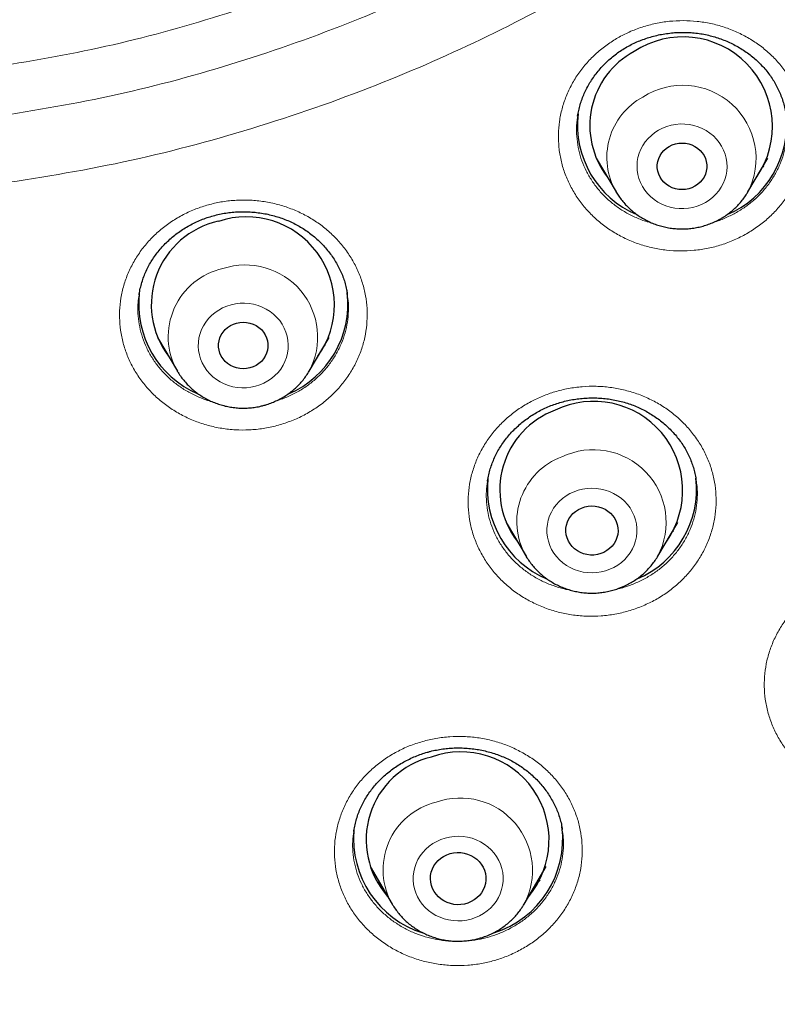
# Model space of a CAD drawing. Header units: millimetres. Extents: x 8 to 954, y 12 to 973.
# Tile 130 of 193: x 348 to 360, y 756 to 772. Entities that reach past the tile are written whole.
import ezdxf

# ---------------------------------------------------------------- set-up
doc = ezdxf.new("R2010")
doc.units = ezdxf.units.MM

msp = doc.modelspace()

# ---------------------------------------------------------------- linework, layer by layer
at = {"color": 7, "linetype": 'Continuous', "lineweight": 30}
for p, q in [((356.905, 769.969), (357.227, 769.422)), ((359.367, 769.422), (359.689, 769.969)), ((359.624, 769.844), (359.603, 769.823)), ((357.23, 769.418), (357.227, 769.422)), ((352.867, 767.764), (352.866, 767.774)), ((349.786, 767.063), (350.109, 766.517)), ((352.248, 766.517), (352.57, 767.063)), ((349.877, 766.909), (349.856, 766.929)), ((352.506, 766.938), (352.484, 766.917)), ((358.526, 764.75), (358.524, 764.763)), ((355.141, 764.732), (355.14, 764.728)), ((355.444, 764.063), (355.766, 763.517)), ((357.905, 763.517), (358.227, 764.063)), ((358.16, 763.934), (358.138, 763.912)), ((355.766, 763.517), (355.763, 763.522)), ((352.971, 759.059), (352.97, 759.05)), ((356.355, 759.077), (356.354, 759.086)), ((353.236, 758.482), (353.595, 757.873)), ((355.735, 757.873), (356.094, 758.482))]:
    msp.add_line(p, q, dxfattribs=at)
at = {"color": 252, "linetype": 'Continuous', "lineweight": 0}
for p, q in [((356.999, 769.81), (356.974, 769.836)), ((349.879, 766.906), (349.855, 766.931)), ((355.54, 763.9), (355.515, 763.925))]:
    msp.add_line(p, q, dxfattribs=at)
at = {"color": 252, "linetype": 'Continuous', "lineweight": 0, "flags": 128}
for points in [[(358.677, 769.251), (358.738, 769.29), (358.795, 769.335), (358.846, 769.385), (358.892, 769.44), (358.932, 769.498), (358.965, 769.56), (358.992, 769.625), (359.011, 769.692), (359.023, 769.761), (359.028, 769.83), (359.025, 769.9), (359.014, 769.969), (358.997, 770.036), (358.972, 770.102), (358.94, 770.164), (358.901, 770.224), (358.857, 770.279), (358.806, 770.33), (358.751, 770.376), (358.69, 770.416), (358.626, 770.451), (358.558, 770.479), (358.488, 770.5), (358.416, 770.515), (358.342, 770.523), (358.268, 770.524), (358.195, 770.517), (358.122, 770.504), (358.051, 770.484), (357.983, 770.457), (357.918, 770.424), (357.857, 770.385), (357.8, 770.34), (357.748, 770.291), (357.702, 770.236), (357.663, 770.177), (357.629, 770.115), (357.603, 770.05), (357.583, 769.983), (357.571, 769.915), (357.567, 769.845), (357.57, 769.776), (357.58, 769.707), (357.598, 769.64), (357.623, 769.574), (357.655, 769.511), (357.693, 769.452), (357.738, 769.396), (357.788, 769.346), (357.844, 769.3), (357.904, 769.259), (357.968, 769.225), (358.036, 769.197), (358.106, 769.175), (358.179, 769.161), (358.252, 769.153), (358.326, 769.152), (358.4, 769.158), (358.473, 769.171), (358.543, 769.192), (358.612, 769.218), (358.677, 769.251)], [(351.375, 766.271), (351.446, 766.293), (351.513, 766.322), (351.577, 766.357), (351.637, 766.398), (351.692, 766.444), (351.742, 766.495), (351.786, 766.551), (351.824, 766.611), (351.855, 766.674), (351.879, 766.74), (351.897, 766.807), (351.906, 766.876), (351.909, 766.946), (351.903, 767.015), (351.891, 767.084), (351.871, 767.151), (351.844, 767.215), (351.81, 767.277), (351.769, 767.335), (351.723, 767.389), (351.671, 767.439), (351.614, 767.483), (351.552, 767.522), (351.487, 767.554), (351.418, 767.58), (351.347, 767.6), (351.275, 767.612), (351.201, 767.618), (351.127, 767.617), (351.053, 767.608), (350.981, 767.593), (350.911, 767.571), (350.844, 767.542), (350.78, 767.507), (350.72, 767.466), (350.665, 767.42), (350.615, 767.369), (350.571, 767.313), (350.533, 767.253), (350.501, 767.19), (350.477, 767.125), (350.46, 767.057), (350.45, 766.988), (350.448, 766.918), (350.453, 766.849), (350.466, 766.781), (350.486, 766.714), (350.513, 766.649), (350.547, 766.587), (350.587, 766.529), (350.634, 766.475), (350.686, 766.425), (350.743, 766.381), (350.804, 766.343), (350.87, 766.31), (350.938, 766.284), (351.009, 766.264), (351.082, 766.252), (351.156, 766.246), (351.23, 766.247), (351.303, 766.256), (351.375, 766.271)], [(357.127, 763.303), (357.193, 763.333), (357.255, 763.371), (357.314, 763.413), (357.367, 763.461), (357.415, 763.514), (357.457, 763.572), (357.493, 763.633), (357.522, 763.697), (357.543, 763.763), (357.558, 763.831), (357.565, 763.9), (357.565, 763.97), (357.557, 764.039), (357.542, 764.107), (357.519, 764.173), (357.49, 764.237), (357.454, 764.298), (357.411, 764.355), (357.363, 764.407), (357.309, 764.455), (357.25, 764.497), (357.187, 764.534), (357.121, 764.564), (357.051, 764.588), (356.979, 764.605), (356.906, 764.615), (356.832, 764.619), (356.758, 764.615), (356.685, 764.604), (356.614, 764.586), (356.545, 764.562), (356.478, 764.531), (356.416, 764.494), (356.357, 764.451), (356.304, 764.403), (356.256, 764.35), (356.214, 764.293), (356.178, 764.232), (356.149, 764.168), (356.128, 764.101), (356.113, 764.033), (356.106, 763.964), (356.106, 763.894), (356.114, 763.825), (356.129, 763.757), (356.152, 763.691), (356.181, 763.627), (356.217, 763.567), (356.26, 763.51), (356.308, 763.457), (356.362, 763.409), (356.421, 763.367), (356.484, 763.331), (356.55, 763.3), (356.62, 763.276), (356.692, 763.259), (356.765, 763.249), (356.839, 763.246), (356.913, 763.25), (356.986, 763.26), (357.057, 763.278), (357.127, 763.303)], [(354.877, 757.631), (354.947, 757.655), (355.013, 757.685), (355.077, 757.721), (355.136, 757.763), (355.19, 757.81), (355.238, 757.863), (355.281, 757.919), (355.318, 757.98), (355.348, 758.043), (355.37, 758.11), (355.386, 758.178), (355.394, 758.247), (355.395, 758.316), (355.388, 758.385), (355.374, 758.454), (355.352, 758.52), (355.324, 758.584), (355.289, 758.646), (355.247, 758.703), (355.199, 758.756), (355.146, 758.805), (355.088, 758.848), (355.026, 758.885), (354.959, 758.916), (354.89, 758.941), (354.819, 758.959), (354.746, 758.97), (354.672, 758.974), (354.598, 758.971), (354.525, 758.962), (354.453, 758.945), (354.383, 758.921), (354.317, 758.891), (354.253, 758.855), (354.195, 758.813), (354.14, 758.766), (354.092, 758.713), (354.049, 758.657), (354.012, 758.596), (353.983, 758.532), (353.96, 758.466), (353.944, 758.398), (353.936, 758.329), (353.935, 758.26), (353.942, 758.19), (353.956, 758.122), (353.978, 758.056), (354.006, 757.992), (354.042, 757.93), (354.083, 757.873), (354.131, 757.82), (354.184, 757.771), (354.242, 757.728), (354.305, 757.691), (354.371, 757.66), (354.44, 757.635), (354.511, 757.617), (354.584, 757.606), (354.658, 757.602), (354.732, 757.604), (354.805, 757.614), (354.877, 757.631)]]:
    msp.add_lwpolyline(points, dxfattribs=at)
at = {"color": 7, "linetype": 'Continuous', "lineweight": 30, "flags": 128}
for points in [[(358.088, 770.16), (358.137, 770.184), (358.189, 770.201), (358.243, 770.212), (358.297, 770.215), (358.352, 770.212), (358.406, 770.201), (358.457, 770.184), (358.506, 770.16), (358.551, 770.131), (358.591, 770.096), (358.626, 770.056), (358.654, 770.012), (358.676, 769.964), (358.691, 769.915), (358.698, 769.864), (358.698, 769.812), (358.691, 769.761), (358.676, 769.711), (358.654, 769.664), (358.626, 769.62), (358.591, 769.58), (358.551, 769.545), (358.506, 769.515), (358.457, 769.491), (358.406, 769.474), (358.352, 769.464), (358.297, 769.46), (358.243, 769.464), (358.189, 769.474), (358.137, 769.491), (358.088, 769.515), (358.044, 769.545), (358.004, 769.58), (357.969, 769.62), (357.94, 769.664), (357.919, 769.711), (357.904, 769.761), (357.896, 769.812), (357.896, 769.864), (357.904, 769.915), (357.919, 769.964), (357.94, 770.012), (357.969, 770.056), (358.004, 770.096), (358.044, 770.131), (358.088, 770.16)], [(351.07, 767.296), (351.124, 767.306), (351.178, 767.31), (351.233, 767.306), (351.287, 767.296), (351.338, 767.278), (351.387, 767.255), (351.432, 767.225), (351.472, 767.19), (351.507, 767.15), (351.535, 767.106), (351.557, 767.059), (351.572, 767.009), (351.579, 766.958), (351.579, 766.906), (351.572, 766.855), (351.557, 766.806), (351.535, 766.758), (351.507, 766.714), (351.472, 766.674), (351.432, 766.639), (351.387, 766.609), (351.338, 766.586), (351.287, 766.568), (351.233, 766.558), (351.178, 766.554), (351.124, 766.558), (351.07, 766.568), (351.018, 766.586), (350.969, 766.609), (350.925, 766.639), (350.885, 766.674), (350.85, 766.714), (350.821, 766.758), (350.8, 766.806), (350.785, 766.855), (350.777, 766.906), (350.777, 766.958), (350.785, 767.009), (350.8, 767.059), (350.821, 767.106), (350.85, 767.15), (350.885, 767.19), (350.925, 767.225), (350.969, 767.255), (351.018, 767.278), (351.07, 767.296)], [(356.667, 764.297), (356.72, 764.315), (356.775, 764.326), (356.832, 764.33), (356.888, 764.327), (356.944, 764.317), (356.998, 764.3), (357.048, 764.277), (357.095, 764.247), (357.138, 764.211), (357.174, 764.171), (357.205, 764.127), (357.23, 764.079), (357.247, 764.028), (357.257, 763.975), (357.259, 763.922), (357.254, 763.869), (357.241, 763.818), (357.221, 763.768), (357.195, 763.721), (357.162, 763.678), (357.123, 763.639), (357.078, 763.606), (357.03, 763.578), (356.978, 763.557), (356.924, 763.543), (356.868, 763.535), (356.811, 763.535), (356.755, 763.541), (356.7, 763.555), (356.648, 763.575), (356.599, 763.602), (356.554, 763.635), (356.514, 763.672), (356.48, 763.715), (356.453, 763.761), (356.432, 763.811), (356.418, 763.863), (356.412, 763.915), (356.414, 763.969), (356.422, 764.021), (356.439, 764.072), (356.462, 764.12), (356.492, 764.166), (356.528, 764.206), (356.57, 764.243), (356.616, 764.273), (356.667, 764.297)], [(354.534, 758.693), (354.591, 758.705), (354.648, 758.711), (354.706, 758.709), (354.763, 758.701), (354.818, 758.686), (354.871, 758.664), (354.92, 758.636), (354.966, 758.603), (355.006, 758.564), (355.041, 758.521), (355.069, 758.474), (355.091, 758.424), (355.106, 758.371), (355.114, 758.318), (355.114, 758.263), (355.107, 758.21), (355.093, 758.157), (355.072, 758.107), (355.044, 758.059), (355.009, 758.016), (354.97, 757.977), (354.925, 757.943), (354.876, 757.914), (354.823, 757.892), (354.768, 757.876), (354.711, 757.867), (354.653, 757.865), (354.596, 757.87), (354.54, 757.882), (354.485, 757.9), (354.434, 757.925), (354.387, 757.956), (354.344, 757.992), (354.306, 758.033), (354.274, 758.078), (354.249, 758.127), (354.23, 758.178), (354.219, 758.231), (354.215, 758.285), (354.218, 758.34), (354.229, 758.393), (354.247, 758.444), (354.272, 758.493), (354.303, 758.539), (354.34, 758.58), (354.382, 758.617), (354.429, 758.648), (354.48, 758.674), (354.534, 758.693)]]:
    msp.add_lwpolyline(points, dxfattribs=at)
at = {"color": 7, "linetype": 'Continuous', "lineweight": 30}
for centre, radius, start, end in [((358.313, 770.485), 1.451, 325.5868, 123.2129), ((358.164, 770.498), 1.363, 118.2727, 217.6834), ((358.181, 770.509), 1.581, 173.5295, 246.9337), ((358.411, 770.511), 1.583, 293.0686, 6.3753), ((351.07, 767.594), 1.384, 102.363, 217.0903), ((351.226, 767.589), 1.43, 324.5366, 108.4267), ((351.061, 767.603), 1.58, 173.3481, 246.9988), ((351.292, 767.605), 1.584, 293.1068, 6.5547), ((356.715, 764.593), 1.374, 110.3009, 217.3851), ((356.866, 764.584), 1.442, 325.1082, 115.8065), ((356.719, 764.604), 1.581, 173.7823, 246.9751), ((356.949, 764.605), 1.584, 293.0739, 6.3011), ((354.711, 758.914), 1.429, 320.2147, 109.6905), ((354.553, 758.917), 1.381, 103.5317, 221.6386), ((354.562, 758.93), 1.594, 174.6561, 252.9155), ((354.768, 758.929), 1.594, 287.402, 7.3132)]:
    msp.add_arc(centre, radius, start, end, dxfattribs=at)
at = {"color": 252, "linetype": 'Continuous', "lineweight": 0}
for centre, radius, start, end in [((358.309, 769.964), 1.189, 332.6787, 122.9634), ((358.19, 769.981), 1.113, 118.3272, 210.139), ((351.093, 767.075), 1.132, 102.4857, 209.4853), ((351.214, 767.067), 1.171, 331.9229, 108.2113), ((356.859, 764.063), 1.18, 332.4155, 115.651), ((356.739, 764.075), 1.123, 110.3883, 209.5573), ((354.577, 758.431), 1.13, 103.6859, 210.5356), ((354.699, 758.422), 1.173, 331.9859, 109.3572)]:
    msp.add_arc(centre, radius, start, end, dxfattribs=at)
at = {"color": 7, "linetype": 'Continuous', "lineweight": 30}
for points, knots in [([(340.309, 751.299), (339.107, 751.406), (336.702, 751.618), (333.144, 752.282), (329.652, 753.193), (326.277, 754.361), (323.039, 755.763), (319.952, 757.388), (317.012, 759.234), (314.234, 761.292), (311.637, 763.548), (309.236, 765.989), (307.046, 768.599), (305.081, 771.362), (303.353, 774.262), (301.872, 777.281), (300.648, 780.399), (299.687, 783.598), (298.997, 786.858), (298.582, 790.158), (298.443, 793.479), (298.582, 796.801), (298.997, 800.101), (299.687, 803.361), (300.648, 806.56), (301.872, 809.678), (303.353, 812.697), (305.081, 815.597), (307.046, 818.36), (309.236, 820.97), (311.637, 823.411), (314.234, 825.667), (317.012, 827.725), (319.952, 829.571), (323.039, 831.195), (326.251, 832.587), (329.569, 833.737), (332.973, 834.64), (336.442, 835.288), (339.955, 835.679), (343.489, 835.809), (347.023, 835.679), (350.536, 835.288), (354.005, 834.64), (357.409, 833.737), (360.728, 832.587), (363.94, 831.195), (367.026, 829.571), (369.967, 827.725), (372.744, 825.667), (375.342, 823.411), (377.743, 820.97), (379.932, 818.36), (381.897, 815.597), (383.626, 812.697), (385.106, 809.678), (386.331, 806.56), (387.291, 803.361), (387.981, 800.101), (388.397, 796.801), (388.535, 793.479), (388.397, 790.158), (387.981, 786.858), (387.291, 783.598), (386.331, 780.399), (385.106, 777.281), (383.626, 774.262), (381.897, 771.362), (379.932, 768.599), (377.743, 765.989), (375.342, 763.548), (372.744, 761.292), (369.967, 759.234), (367.026, 757.388), (363.94, 755.763), (360.701, 754.361), (357.326, 753.193), (353.834, 752.282), (350.276, 751.618), (347.871, 751.406), (346.669, 751.299)], [0, 0, 0, 0, 0.013106, 0.026212, 0.039318, 0.052424, 0.065212, 0.078, 0.090788, 0.103576, 0.116364, 0.129151, 0.141939, 0.154727, 0.167515, 0.180303, 0.193091, 0.205879, 0.218667, 0.231454, 0.244242, 0.25703, 0.269818, 0.282606, 0.295394, 0.308182, 0.32097, 0.333758, 0.346545, 0.359333, 0.372121, 0.384909, 0.397697, 0.410485, 0.423273, 0.436061, 0.448848, 0.461636, 0.474424, 0.487212, 0.5, 0.512788, 0.525576, 0.538364, 0.551152, 0.563939, 0.576727, 0.589515, 0.602303, 0.615091, 0.627879, 0.640667, 0.653455, 0.666242, 0.67903, 0.691818, 0.704606, 0.717394, 0.730182, 0.74297, 0.755758, 0.768546, 0.781333, 0.794121, 0.806909, 0.819697, 0.832485, 0.845273, 0.858061, 0.870849, 0.883636, 0.896424, 0.909212, 0.922, 0.934788, 0.947576, 0.960682, 0.973788, 0.986894, 1, 1, 1, 1]), ([(356.604, 770.653), (356.609, 770.683), (356.62, 770.745), (356.644, 770.837), (356.674, 770.929), (356.711, 771.02), (356.754, 771.108), (356.803, 771.195), (356.858, 771.279), (356.918, 771.361), (356.984, 771.438), (357.055, 771.512), (357.131, 771.582), (357.211, 771.647), (357.294, 771.707), (357.381, 771.762), (357.472, 771.811), (357.565, 771.856), (357.661, 771.894), (357.761, 771.928), (357.862, 771.956), (357.966, 771.979), (358.071, 771.995), (358.178, 772.006), (358.284, 772.011), (358.391, 772.009), (358.496, 772.002), (358.601, 771.989), (358.703, 771.969), (358.804, 771.944), (358.902, 771.913), (358.999, 771.877), (359.093, 771.835), (359.185, 771.787), (359.274, 771.734), (359.36, 771.676), (359.441, 771.614), (359.518, 771.547), (359.59, 771.475), (359.657, 771.401), (359.718, 771.323), (359.773, 771.243), (359.822, 771.16), (359.866, 771.073), (359.904, 770.983), (359.936, 770.891), (359.962, 770.796), (359.978, 770.724), (359.983, 770.684), (359.984, 770.677)], [0, 0, 0, 0, 0.020598, 0.0423193, 0.0638987, 0.085558, 0.107312, 0.1291511, 0.1510519, 0.172988, 0.1949272, 0.2168331, 0.2386729, 0.2604226, 0.2820563, 0.3035609, 0.3249133, 0.3461649, 0.3675174, 0.3889923, 0.4105697, 0.4322263, 0.453934, 0.4756611, 0.4973665, 0.5190196, 0.5405964, 0.5620785, 0.5834565, 0.6046697, 0.6257983, 0.6471386, 0.6686524, 0.6903128, 0.7120908, 0.7339456, 0.7558351, 0.7777077, 0.7995151, 0.8212203, 0.8427975, 0.8642121, 0.885434, 0.9069, 0.9286498, 0.9506417, 0.9728187, 0.9951231, 1, 1, 1, 1]), ([(356.998, 769.812), (356.991, 769.818), (356.983, 769.825), (356.976, 769.833), (356.975, 769.834)], [0, 0, 0, 0, 0.875348, 1, 1, 1, 1]), ([(357.231, 769.418), (357.244, 769.396), (357.272, 769.35), (357.323, 769.282), (357.381, 769.215), (357.444, 769.153), (357.511, 769.095), (357.583, 769.042), (357.658, 768.994), (357.737, 768.951), (357.819, 768.914), (357.904, 768.883), (357.991, 768.859), (358.08, 768.84), (358.17, 768.828), (358.26, 768.822), (358.351, 768.822), (358.442, 768.83), (358.532, 768.843), (358.621, 768.863), (358.708, 768.889), (358.792, 768.922), (358.865, 768.955), (358.908, 768.979), (358.925, 768.988)], [0, 0, 0, 0, 0.0397494, 0.0856996, 0.131716, 0.1778072, 0.2239749, 0.2702246, 0.3165466, 0.3629456, 0.4094137, 0.4559499, 0.5025454, 0.5491933, 0.5958878, 0.6426216, 0.6893844, 0.7361695, 0.7829655, 0.8297617, 0.8765502, 0.9233206, 0.9700618, 1, 1, 1, 1]), ([(358.925, 768.988), (358.942, 768.998), (358.985, 769.024), (359.051, 769.07), (359.121, 769.126), (359.186, 769.187), (359.247, 769.253), (359.302, 769.322), (359.342, 769.379), (359.361, 769.413), (359.366, 769.422)], [0, 0, 0, 0, 0.095965, 0.239256, 0.382466, 0.525472, 0.668241, 0.810784, 0.95307, 1, 1, 1, 1]), ([(349.488, 767.753), (349.49, 767.764), (349.496, 767.808), (349.513, 767.884), (349.54, 767.979), (349.573, 768.072), (349.613, 768.163), (349.658, 768.25), (349.709, 768.334), (349.766, 768.415), (349.828, 768.493), (349.895, 768.567), (349.968, 768.638), (350.045, 768.705), (350.127, 768.768), (350.214, 768.826), (350.304, 768.879), (350.397, 768.927), (350.493, 768.97), (350.591, 769.006), (350.691, 769.037), (350.792, 769.062), (350.894, 769.081), (350.998, 769.094), (351.104, 769.101), (351.21, 769.102), (351.316, 769.098), (351.422, 769.087), (351.527, 769.071), (351.63, 769.048), (351.732, 769.02), (351.831, 768.987), (351.928, 768.948), (352.02, 768.903), (352.109, 768.854), (352.195, 768.8), (352.276, 768.74), (352.355, 768.676), (352.429, 768.607), (352.499, 768.534), (352.564, 768.456), (352.624, 768.375), (352.678, 768.291), (352.726, 768.205), (352.769, 768.116), (352.804, 768.026), (352.833, 767.934), (352.854, 767.85), (352.863, 767.797), (352.866, 767.774)], [0, 0, 0, 0, 0.007811, 0.030121, 0.052363, 0.074493, 0.096481, 0.118299, 0.139945, 0.161424, 0.182992, 0.204658, 0.226404, 0.248218, 0.270071, 0.291935, 0.313771, 0.335549, 0.357243, 0.378829, 0.400291, 0.421609, 0.442846, 0.464201, 0.485685, 0.507278, 0.528956, 0.550689, 0.572446, 0.594187, 0.615881, 0.637503, 0.659038, 0.680478, 0.70176, 0.722969, 0.744419, 0.766052, 0.787841, 0.809754, 0.831752, 0.853792, 0.875822, 0.897798, 0.919674, 0.941426, 0.963019, 0.98445, 1, 1, 1, 1]), ([(350.108, 766.518), (350.113, 766.51), (350.132, 766.477), (350.17, 766.421), (350.225, 766.351), (350.284, 766.286), (350.349, 766.225), (350.418, 766.169), (350.491, 766.118), (350.568, 766.072), (350.648, 766.031), (350.731, 765.997), (350.817, 765.968), (350.905, 765.945), (350.994, 765.929), (351.084, 765.919), (351.175, 765.916), (351.266, 765.919), (351.356, 765.928), (351.435, 765.942), (351.484, 765.954), (351.503, 765.959)], [0, 0, 0, 0, 0.017161, 0.072209, 0.127332, 0.182535, 0.237833, 0.293228, 0.348714, 0.404288, 0.459954, 0.515699, 0.571521, 0.627415, 0.683368, 0.739374, 0.795423, 0.851503, 0.907606, 0.963716, 1, 1, 1, 1]), ([(351.503, 765.959), (351.522, 765.964), (351.57, 765.978), (351.646, 766.005), (351.729, 766.041), (351.809, 766.083), (351.886, 766.131), (351.958, 766.184), (352.027, 766.242), (352.09, 766.305), (352.149, 766.372), (352.202, 766.442), (352.233, 766.492), (352.248, 766.516)], [0, 0, 0, 0, 0.0626028, 0.1570139, 0.2514141, 0.3457476, 0.4399898, 0.5341365, 0.6281426, 0.7220206, 0.815751, 0.9093009, 1, 1, 1, 1]), ([(355.141, 764.732), (355.142, 764.735), (355.146, 764.77), (355.16, 764.837), (355.185, 764.932), (355.217, 765.024), (355.254, 765.114), (355.298, 765.202), (355.348, 765.287), (355.403, 765.369), (355.464, 765.449), (355.531, 765.525), (355.603, 765.598), (355.68, 765.667), (355.761, 765.731), (355.846, 765.791), (355.934, 765.845), (356.026, 765.894), (356.12, 765.938), (356.217, 765.976), (356.316, 766.008), (356.417, 766.034), (356.52, 766.055), (356.625, 766.071), (356.731, 766.08), (356.837, 766.084), (356.944, 766.081), (357.05, 766.073), (357.156, 766.058), (357.259, 766.038), (357.361, 766.012), (357.459, 765.981), (357.555, 765.944), (357.648, 765.901), (357.739, 765.854), (357.826, 765.8), (357.91, 765.742), (357.991, 765.679), (358.067, 765.611), (358.139, 765.539), (358.206, 765.463), (358.267, 765.384), (358.323, 765.302), (358.372, 765.218), (358.415, 765.131), (358.452, 765.043), (358.482, 764.952), (358.507, 764.859), (358.519, 764.795), (358.524, 764.763)], [0, 0, 0, 0, 0.001962, 0.024156, 0.046214, 0.068115, 0.089844, 0.111412, 0.13305, 0.154782, 0.176597, 0.19847, 0.220384, 0.242302, 0.264191, 0.286019, 0.307759, 0.329389, 0.350892, 0.372249, 0.393507, 0.414866, 0.436351, 0.457945, 0.479624, 0.501358, 0.523117, 0.54486, 0.566555, 0.588178, 0.60971, 0.631142, 0.65242, 0.673607, 0.695007, 0.71659, 0.738327, 0.760189, 0.782136, 0.804125, 0.826109, 0.848038, 0.869872, 0.891583, 0.91314, 0.934492, 0.956064, 0.977916, 1, 1, 1, 1]), ([(355.539, 763.901), (355.531, 763.908), (355.523, 763.915), (355.516, 763.923), (355.516, 763.923)], [0, 0, 0, 0, 0.982441, 1, 1, 1, 1]), ([(355.763, 763.522), (355.766, 763.517), (355.782, 763.487), (355.818, 763.435), (355.871, 763.364), (355.93, 763.298), (355.994, 763.236), (356.062, 763.179), (356.134, 763.127), (356.21, 763.08), (356.29, 763.038), (356.373, 763.003), (356.458, 762.973), (356.545, 762.949), (356.634, 762.932), (356.724, 762.921), (356.815, 762.916), (356.906, 762.918), (356.997, 762.926), (357.086, 762.941), (357.175, 762.962), (357.251, 762.985), (357.297, 763.004), (357.315, 763.011)], [0, 0, 0, 0, 0.008649, 0.058488, 0.108394, 0.158374, 0.208439, 0.258585, 0.308814, 0.359128, 0.409524, 0.459997, 0.510537, 0.561143, 0.611805, 0.662516, 0.713266, 0.764049, 0.814852, 0.865665, 0.916478, 0.967278, 1, 1, 1, 1]), ([(357.315, 763.011), (357.334, 763.019), (357.38, 763.038), (357.452, 763.075), (357.529, 763.122), (357.602, 763.174), (357.671, 763.231), (357.736, 763.293), (357.796, 763.359), (357.85, 763.43), (357.886, 763.483), (357.903, 763.513), (357.905, 763.517)], [0, 0, 0, 0, 0.07565, 0.189256, 0.302821, 0.416268, 0.529563, 0.642694, 0.755649, 0.868408, 0.980973, 1, 1, 1, 1]), ([(352.972, 759.05), (352.974, 759.063), (352.98, 759.108), (352.997, 759.185), (353.023, 759.28), (353.056, 759.373), (353.094, 759.463), (353.139, 759.55), (353.189, 759.633), (353.245, 759.713), (353.306, 759.791), (353.373, 759.866), (353.446, 759.937), (353.523, 760.005), (353.606, 760.068), (353.692, 760.126), (353.782, 760.18), (353.875, 760.228), (353.97, 760.271), (354.066, 760.308), (354.132, 760.328), (354.164, 760.337)], [0, 0, 0, 0, 0.022133, 0.078129, 0.133844, 0.18913, 0.24385, 0.297901, 0.351447, 0.404708, 0.45861, 0.512848, 0.567368, 0.622083, 0.676895, 0.731697, 0.786363, 0.840803, 0.894944, 0.948726, 1, 1, 1, 1]), ([(354.164, 760.337), (354.18, 760.342), (354.23, 760.356), (354.314, 760.374), (354.416, 760.391), (354.521, 760.402), (354.626, 760.408), (354.732, 760.407), (354.839, 760.401), (354.945, 760.388), (355.049, 760.37), (355.153, 760.346), (355.253, 760.316), (355.351, 760.281), (355.446, 760.241), (355.536, 760.196), (355.624, 760.146), (355.708, 760.09), (355.789, 760.029), (355.866, 759.963), (355.94, 759.893), (356.009, 759.818), (356.072, 759.74), (356.131, 759.658), (356.183, 759.573), (356.229, 759.487), (356.269, 759.399), (356.302, 759.309), (356.329, 759.218), (356.346, 759.144), (356.352, 759.099), (356.354, 759.086)], [0, 0, 0, 0, 0.017233, 0.052209, 0.08737, 0.122795, 0.158457, 0.194312, 0.230307, 0.266377, 0.302448, 0.338434, 0.374269, 0.409895, 0.44527, 0.480341, 0.515282, 0.550626, 0.586417, 0.622579, 0.659029, 0.695669, 0.7324, 0.769102, 0.805651, 0.841965, 0.877974, 0.913623, 0.949093, 0.985088, 1, 1, 1, 1]), ([(353.41, 758.187), (353.389, 758.205), (353.367, 758.225), (353.347, 758.246), (353.345, 758.247)], [0, 0, 0, 0, 0.9392151, 1, 1, 1, 1]), ([(355.995, 758.262), (355.979, 758.245), (355.956, 758.222), (355.932, 758.201), (355.925, 758.195)], [0, 0, 0, 0, 0.7272578, 1, 1, 1, 1]), ([(353.596, 757.873), (353.604, 757.859), (353.628, 757.819), (353.672, 757.757), (353.728, 757.688), (353.789, 757.624), (353.855, 757.565), (353.925, 757.51), (353.999, 757.46), (354.077, 757.416), (354.158, 757.377), (354.242, 757.344), (354.328, 757.317), (354.416, 757.296), (354.506, 757.281), (354.596, 757.273), (354.687, 757.272), (354.778, 757.277), (354.868, 757.288), (354.947, 757.303), (354.995, 757.316), (355.014, 757.321)], [0, 0, 0, 0, 0.031681, 0.085917, 0.14023, 0.194629, 0.249125, 0.303706, 0.358384, 0.413147, 0.467994, 0.522924, 0.577926, 0.632996, 0.688122, 0.743296, 0.798511, 0.853755, 0.909015, 0.964281, 1, 1, 1, 1]), ([(355.014, 757.321), (355.033, 757.327), (355.082, 757.342), (355.157, 757.37), (355.239, 757.408), (355.318, 757.452), (355.393, 757.501), (355.465, 757.556), (355.532, 757.615), (355.594, 757.679), (355.651, 757.748), (355.698, 757.812), (355.723, 757.855), (355.734, 757.872)], [0, 0, 0, 0, 0.0643895, 0.1614345, 0.2584687, 0.3554236, 0.4522843, 0.549036, 0.6456496, 0.7421149, 0.8384207, 0.9345718, 1, 1, 1, 1])]:
    msp.add_open_spline(points, degree=3, knots=knots, dxfattribs=at)
at = {"color": 252, "linetype": 'Continuous', "lineweight": 0}
for points, knots in [([(340.028, 769.514), (339.314, 769.623), (337.885, 769.841), (335.789, 770.385), (333.801, 771.064), (331.934, 771.874), (330.19, 772.791), (328.528, 773.835), (326.959, 774.997), (325.491, 776.272), (324.135, 777.651), (322.898, 779.126), (321.787, 780.688), (320.811, 782.326), (319.974, 784.032), (319.282, 785.794), (318.74, 787.601), (318.35, 789.443), (318.115, 791.308), (318.036, 793.185), (318.115, 795.061), (318.35, 796.926), (318.74, 798.768), (319.282, 800.575), (319.974, 802.337), (320.811, 804.043), (321.787, 805.681), (322.898, 807.243), (324.135, 808.718), (325.491, 810.097), (326.959, 811.372), (328.528, 812.534), (330.19, 813.578), (331.934, 814.495), (333.749, 815.282), (335.624, 815.932), (337.547, 816.441), (339.507, 816.808), (341.492, 817.028), (343.489, 817.102), (345.486, 817.028), (347.471, 816.808), (349.431, 816.441), (351.354, 815.932), (353.229, 815.282), (355.044, 814.495), (356.788, 813.578), (358.45, 812.534), (360.019, 811.372), (361.487, 810.097), (362.843, 808.718), (364.081, 807.243), (365.191, 805.681), (366.168, 804.043), (367.004, 802.337), (367.696, 800.575), (368.238, 798.768), (368.628, 796.926), (368.863, 795.061), (368.942, 793.185), (368.863, 791.308), (368.628, 789.443), (368.238, 787.601), (367.696, 785.794), (367.004, 784.032), (366.168, 782.326), (365.191, 780.688), (364.081, 779.126), (362.843, 777.651), (361.487, 776.272), (360.019, 774.997), (358.45, 773.835), (356.788, 772.791), (355.044, 771.874), (353.179, 771.065), (351.197, 770.388), (349.11, 769.845), (347.686, 769.626), (346.975, 769.517)], [0, 0, 0, 0, 0.014209, 0.028417, 0.042626, 0.055696, 0.068766, 0.081836, 0.094907, 0.107977, 0.121047, 0.134117, 0.147187, 0.160257, 0.173327, 0.186398, 0.199468, 0.212538, 0.225608, 0.238678, 0.251748, 0.264818, 0.277889, 0.290959, 0.304029, 0.317099, 0.330169, 0.343239, 0.356309, 0.36938, 0.38245, 0.39552, 0.40859, 0.42166, 0.43473, 0.4478, 0.460871, 0.473941, 0.487011, 0.500081, 0.513151, 0.526221, 0.539292, 0.552362, 0.565432, 0.578502, 0.591572, 0.604642, 0.617712, 0.630783, 0.643853, 0.656923, 0.669993, 0.683063, 0.696133, 0.709203, 0.722274, 0.735344, 0.748414, 0.761484, 0.774554, 0.787624, 0.800694, 0.813765, 0.826835, 0.839905, 0.852975, 0.866045, 0.879115, 0.892186, 0.905256, 0.918326, 0.931396, 0.944466, 0.957536, 0.971691, 0.985845, 1, 1, 1, 1]), ([(346.89, 770.602), (347.557, 770.706), (348.891, 770.915), (350.848, 771.427), (352.715, 772.067), (354.48, 772.832), (356.139, 773.705), (357.72, 774.697), (359.212, 775.803), (360.608, 777.016), (361.899, 778.328), (363.076, 779.73), (364.132, 781.216), (365.061, 782.774), (365.857, 784.397), (366.515, 786.072), (367.031, 787.792), (367.401, 789.544), (367.625, 791.318), (367.699, 793.103), (367.625, 794.888), (367.401, 796.662), (367.031, 798.414), (366.515, 800.133), (365.857, 801.809), (365.061, 803.431), (364.132, 804.99), (363.076, 806.475), (361.899, 807.878), (360.608, 809.19), (359.212, 810.402), (357.72, 811.508), (356.139, 812.501), (354.48, 813.373), (352.754, 814.121), (350.971, 814.74), (349.141, 815.224), (347.276, 815.573), (345.389, 815.783), (343.489, 815.853), (341.59, 815.783), (339.702, 815.573), (337.837, 815.224), (336.008, 814.74), (334.224, 814.121), (332.498, 813.373), (330.839, 812.501), (329.259, 811.508), (327.766, 810.402), (326.37, 809.19), (325.079, 807.878), (323.902, 806.475), (322.846, 804.99), (321.917, 803.431), (321.122, 801.809), (320.464, 800.133), (319.948, 798.414), (319.577, 796.662), (319.353, 794.888), (319.279, 793.103), (319.353, 791.318), (319.577, 789.544), (319.948, 787.792), (320.464, 786.072), (321.122, 784.397), (321.917, 782.774), (322.846, 781.216), (323.902, 779.73), (325.079, 778.328), (326.37, 777.016), (327.766, 775.803), (329.259, 774.697), (330.839, 773.705), (332.498, 772.832), (334.263, 772.067), (336.13, 771.427), (338.087, 770.915), (339.422, 770.706), (340.089, 770.601)], [0, 0, 0, 0, 0.013976, 0.027953, 0.041929, 0.055017, 0.068105, 0.081192, 0.09428, 0.107368, 0.120455, 0.133543, 0.146631, 0.159719, 0.172806, 0.185894, 0.198982, 0.212069, 0.225157, 0.238245, 0.251332, 0.26442, 0.277508, 0.290595, 0.303683, 0.316771, 0.329859, 0.342946, 0.356034, 0.369122, 0.382209, 0.395297, 0.408385, 0.421472, 0.43456, 0.447648, 0.460735, 0.473823, 0.486911, 0.499999, 0.513086, 0.526174, 0.539262, 0.552349, 0.565437, 0.578525, 0.591612, 0.6047, 0.617788, 0.630876, 0.643963, 0.657051, 0.670139, 0.683226, 0.696314, 0.709402, 0.722489, 0.735577, 0.748665, 0.761752, 0.77484, 0.787928, 0.801016, 0.814103, 0.827191, 0.840279, 0.853366, 0.866454, 0.879542, 0.892629, 0.905717, 0.918805, 0.931893, 0.94498, 0.958068, 0.972045, 0.986023, 1, 1, 1, 1]), ([(340.124, 771.403), (339.496, 771.504), (338.239, 771.706), (336.395, 772.192), (334.626, 772.8), (332.942, 773.53), (331.35, 774.367), (329.834, 775.32), (328.401, 776.381), (327.062, 777.544), (325.823, 778.803), (324.694, 780.149), (323.681, 781.574), (322.789, 783.07), (322.026, 784.627), (321.394, 786.235), (320.899, 787.885), (320.543, 789.566), (320.329, 791.268), (320.257, 792.981), (320.329, 794.694), (320.543, 796.396), (320.899, 798.077), (321.394, 799.727), (322.026, 801.335), (322.789, 802.892), (323.681, 804.388), (324.694, 805.813), (325.823, 807.159), (327.062, 808.418), (328.401, 809.581), (329.834, 810.643), (331.35, 811.595), (332.942, 812.432), (334.599, 813.15), (336.31, 813.743), (338.066, 814.209), (339.855, 814.543), (341.666, 814.745), (343.489, 814.812), (345.312, 814.745), (347.123, 814.543), (348.912, 814.209), (350.668, 813.743), (352.38, 813.15), (354.036, 812.432), (355.628, 811.595), (357.144, 810.642), (358.577, 809.581), (359.917, 808.418), (361.155, 807.159), (362.284, 805.813), (363.298, 804.388), (364.189, 802.892), (364.953, 801.335), (365.584, 799.727), (366.079, 798.077), (366.435, 796.396), (366.649, 794.694), (366.721, 792.981), (366.649, 791.268), (366.435, 789.566), (366.079, 787.885), (365.584, 786.235), (364.953, 784.627), (364.189, 783.07), (363.298, 781.574), (362.284, 780.149), (361.155, 778.803), (359.916, 777.544), (358.577, 776.381), (357.144, 775.32), (355.628, 774.367), (354.036, 773.53), (352.35, 772.799), (350.575, 772.19), (348.723, 771.702), (347.461, 771.5), (346.829, 771.4)], [0, 0, 0, 0, 0.013748, 0.027497, 0.041245, 0.05435, 0.067455, 0.080559, 0.093664, 0.106769, 0.119873, 0.132978, 0.146083, 0.159188, 0.172292, 0.185397, 0.198502, 0.211606, 0.224711, 0.237816, 0.250921, 0.264025, 0.27713, 0.290235, 0.30334, 0.316444, 0.329549, 0.342654, 0.355758, 0.368863, 0.381968, 0.395073, 0.408177, 0.421282, 0.434387, 0.447492, 0.460596, 0.473701, 0.486806, 0.49991, 0.513015, 0.52612, 0.539225, 0.552329, 0.565434, 0.578539, 0.591643, 0.604748, 0.617853, 0.630958, 0.644062, 0.657167, 0.670272, 0.683377, 0.696481, 0.709586, 0.722691, 0.735795, 0.7489, 0.762005, 0.77511, 0.788214, 0.801319, 0.814424, 0.827529, 0.840633, 0.853738, 0.866843, 0.879947, 0.893052, 0.906157, 0.919262, 0.932366, 0.945471, 0.958576, 0.972384, 0.986192, 1, 1, 1, 1]), ([(359.345, 768.744), (359.279, 768.709), (359.148, 768.64), (358.938, 768.562), (358.72, 768.505), (358.496, 768.472), (358.27, 768.462), (358.045, 768.475), (357.822, 768.512), (357.606, 768.572), (357.398, 768.654), (357.202, 768.758), (357.02, 768.881), (356.853, 769.023), (356.706, 769.181), (356.578, 769.354), (356.472, 769.539), (356.389, 769.734), (356.33, 769.937), (356.296, 770.145), (356.288, 770.355), (356.305, 770.565), (356.347, 770.772), (356.414, 770.974), (356.505, 771.167), (356.618, 771.35), (356.753, 771.52), (356.907, 771.674), (357.075, 771.81), (357.254, 771.924), (357.444, 772.021), (357.65, 772.099), (357.868, 772.157), (358.091, 772.193), (358.317, 772.204), (358.542, 772.192), (358.765, 772.157), (358.982, 772.098), (359.19, 772.017), (359.387, 771.915), (359.571, 771.793), (359.738, 771.652), (359.887, 771.495), (360.016, 771.323), (360.124, 771.139), (360.208, 770.944), (360.269, 770.742), (360.304, 770.534), (360.314, 770.324), (360.299, 770.114), (360.258, 769.907), (360.193, 769.705), (360.103, 769.511), (359.991, 769.327), (359.858, 769.156), (359.704, 769.001), (359.534, 768.861), (359.408, 768.783), (359.345, 768.744)], [0, 0, 0, 0, 0.01784, 0.035736, 0.053576, 0.071439, 0.089358, 0.107221, 0.125091, 0.143017, 0.160887, 0.178767, 0.196705, 0.214585, 0.232476, 0.250423, 0.268314, 0.28621, 0.304162, 0.322058, 0.339952, 0.357902, 0.375796, 0.39368, 0.411622, 0.429507, 0.44738, 0.465311, 0.483185, 0.499919, 0.516654, 0.53452, 0.552444, 0.57031, 0.588176, 0.6061, 0.623966, 0.641839, 0.659768, 0.677641, 0.695525, 0.713465, 0.73135, 0.749242, 0.767192, 0.785086, 0.802981, 0.820934, 0.838829, 0.856721, 0.874669, 0.892561, 0.910442, 0.92838, 0.946262, 0.964155, 0.982106, 1, 1, 1, 1]), ([(359.183, 769.091), (359.183, 769.091), (359.238, 769.123), (359.344, 769.191), (359.489, 769.309), (359.62, 769.441), (359.733, 769.587), (359.828, 769.742), (359.905, 769.907), (359.96, 770.078), (359.995, 770.254), (360.007, 770.432), (360.003, 770.574), (359.988, 770.655), (359.984, 770.677)], [0, 0, 0, 0, 0.000382, 0.096514, 0.192954, 0.289086, 0.385278, 0.481784, 0.57798, 0.674241, 0.770815, 0.867076, 0.963383, 1, 1, 1, 1]), ([(356.605, 770.653), (356.604, 770.646), (356.59, 770.581), (356.584, 770.455), (356.59, 770.277), (356.619, 770.1), (356.669, 769.928), (356.74, 769.763), (356.83, 769.606), (356.939, 769.459), (357.065, 769.325), (357.206, 769.205), (357.361, 769.1), (357.528, 769.013), (357.682, 768.951), (357.782, 768.925), (357.82, 768.915)], [0, 0, 0, 0, 0.008622, 0.08738, 0.165891, 0.244411, 0.323183, 0.4017, 0.480192, 0.558927, 0.63742, 0.715855, 0.794539, 0.872971, 0.951344, 1, 1, 1, 1]), ([(359.62, 769.836), (359.62, 769.836), (359.613, 769.829), (359.606, 769.823), (359.6, 769.817)], [0, 0, 0, 0, 0.115382, 1, 1, 1, 1]), ([(351.722, 765.633), (351.649, 765.616), (351.503, 765.582), (351.278, 765.561), (351.052, 765.561), (350.828, 765.586), (350.608, 765.633), (350.395, 765.703), (350.192, 765.796), (350.001, 765.908), (349.826, 766.039), (349.667, 766.189), (349.528, 766.354), (349.409, 766.532), (349.313, 766.722), (349.24, 766.921), (349.192, 767.126), (349.169, 767.335), (349.171, 767.545), (349.199, 767.754), (349.252, 767.958), (349.329, 768.156), (349.43, 768.344), (349.553, 768.521), (349.696, 768.684), (349.858, 768.832), (350.037, 768.961), (350.23, 769.071), (350.431, 769.158), (350.636, 769.223), (350.847, 769.268), (351.067, 769.292), (351.293, 769.292), (351.518, 769.27), (351.739, 769.223), (351.952, 769.155), (352.156, 769.064), (352.347, 768.953), (352.524, 768.822), (352.684, 768.674), (352.824, 768.51), (352.944, 768.333), (353.042, 768.144), (353.116, 767.945), (353.166, 767.741), (353.191, 767.532), (353.19, 767.322), (353.164, 767.113), (353.113, 766.908), (353.037, 766.71), (352.937, 766.52), (352.816, 766.343), (352.674, 766.179), (352.513, 766.031), (352.335, 765.9), (352.142, 765.789), (351.938, 765.697), (351.794, 765.654), (351.722, 765.633)], [0, 0, 0, 0, 0.01784, 0.035736, 0.053576, 0.071439, 0.089358, 0.107221, 0.125091, 0.143017, 0.160887, 0.178767, 0.196704, 0.214586, 0.232476, 0.250423, 0.268314, 0.28621, 0.304162, 0.322058, 0.339952, 0.357902, 0.375795, 0.39368, 0.411622, 0.429507, 0.44738, 0.465311, 0.483185, 0.499919, 0.516654, 0.534521, 0.552444, 0.57031, 0.588176, 0.6061, 0.623966, 0.641839, 0.659768, 0.677641, 0.695525, 0.713465, 0.73135, 0.749242, 0.767193, 0.785086, 0.802981, 0.820934, 0.838829, 0.856721, 0.874669, 0.89256, 0.910442, 0.92838, 0.946261, 0.964155, 0.982106, 1, 1, 1, 1]), ([(358.818, 768.934), (358.824, 768.936), (358.892, 768.953), (359.016, 769.004), (359.127, 769.062), (359.183, 769.091)], [0, 0, 0, 0, 0.046542, 0.524037, 1, 1, 1, 1]), ([(349.488, 767.753), (349.482, 767.713), (349.467, 767.614), (349.467, 767.454), (349.486, 767.277), (349.527, 767.103), (349.589, 766.934), (349.671, 766.773), (349.772, 766.622), (349.891, 766.482), (350.025, 766.355), (350.175, 766.244), (350.337, 766.149), (350.509, 766.07), (350.629, 766.033), (350.689, 766.015)], [0, 0, 0, 0, 0.053802, 0.13299, 0.211927, 0.290836, 0.369994, 0.448903, 0.527756, 0.606862, 0.685712, 0.764503, 0.843545, 0.922337, 1, 1, 1, 1]), ([(351.716, 766.036), (351.751, 766.047), (351.847, 766.076), (351.996, 766.144), (352.16, 766.238), (352.311, 766.349), (352.448, 766.475), (352.569, 766.614), (352.672, 766.765), (352.756, 766.926), (352.821, 767.094), (352.864, 767.268), (352.886, 767.445), (352.889, 767.611), (352.874, 767.717), (352.867, 767.764)], [0, 0, 0, 0, 0.046397, 0.127298, 0.20794, 0.288637, 0.369587, 0.450284, 0.531038, 0.612049, 0.692803, 0.773589, 0.854634, 0.935424, 1, 1, 1, 1]), ([(352.502, 766.932), (352.499, 766.928), (352.492, 766.92), (352.484, 766.914), (352.48, 766.91)], [0, 0, 0, 0, 0.45507, 1, 1, 1, 1]), ([(357.64, 762.701), (357.571, 762.675), (357.43, 762.623), (357.21, 762.573), (356.986, 762.544), (356.76, 762.539), (356.534, 762.558), (356.313, 762.6), (356.098, 762.665), (355.892, 762.752), (355.698, 762.859), (355.519, 762.987), (355.357, 763.132), (355.212, 763.293), (355.089, 763.468), (354.988, 763.656), (354.909, 763.852), (354.856, 764.056), (354.827, 764.265), (354.824, 764.475), (354.847, 764.684), (354.894, 764.89), (354.966, 765.09), (355.062, 765.281), (355.181, 765.46), (355.32, 765.627), (355.479, 765.778), (355.654, 765.912), (355.841, 766.024), (356.035, 766.115), (356.237, 766.186), (356.452, 766.238), (356.677, 766.268), (356.903, 766.275), (357.129, 766.257), (357.351, 766.217), (357.566, 766.154), (357.772, 766.068), (357.967, 765.962), (358.147, 765.836), (358.311, 765.691), (358.456, 765.531), (358.582, 765.357), (358.684, 765.17), (358.764, 764.974), (358.819, 764.77), (358.849, 764.562), (358.854, 764.352), (358.833, 764.142), (358.787, 763.936), (358.716, 763.736), (358.622, 763.545), (358.505, 763.364), (358.367, 763.197), (358.21, 763.044), (358.035, 762.91), (357.845, 762.792), (357.709, 762.732), (357.64, 762.701)], [0, 0, 0, 0, 0.017831, 0.035718, 0.053549, 0.071405, 0.089319, 0.107176, 0.125042, 0.142965, 0.160831, 0.178712, 0.19665, 0.214531, 0.232426, 0.250378, 0.268273, 0.286175, 0.304135, 0.322037, 0.339935, 0.357891, 0.37579, 0.393677, 0.411621, 0.429508, 0.447379, 0.465308, 0.48318, 0.499906, 0.516633, 0.534495, 0.552413, 0.570275, 0.588136, 0.606055, 0.623916, 0.641786, 0.659713, 0.677584, 0.69547, 0.713413, 0.731298, 0.749197, 0.767151, 0.78505, 0.802952, 0.820911, 0.838813, 0.85671, 0.874663, 0.892559, 0.910441, 0.92838, 0.946262, 0.964156, 0.982107, 1, 1, 1, 1]), ([(355.14, 764.728), (355.133, 764.675), (355.119, 764.564), (355.123, 764.392), (355.147, 764.215), (355.192, 764.042), (355.259, 763.875), (355.345, 763.716), (355.45, 763.568), (355.573, 763.431), (355.712, 763.308), (355.864, 763.2), (356.029, 763.109), (356.204, 763.036), (356.36, 762.987), (356.458, 762.97), (356.494, 762.964)], [0, 0, 0, 0, 0.066077, 0.140413, 0.214986, 0.289324, 0.363627, 0.438164, 0.512462, 0.586691, 0.661158, 0.735386, 0.809537, 0.883926, 0.958076, 1, 1, 1, 1]), ([(357.516, 763.068), (357.516, 763.068), (357.575, 763.093), (357.69, 763.146), (357.851, 763.245), (358, 763.359), (358.133, 763.489), (358.251, 763.63), (358.317, 763.733), (358.378, 763.838), (358.431, 763.947), (358.491, 764.117), (358.531, 764.292), (358.547, 764.469), (358.547, 764.623), (358.531, 764.716), (358.526, 764.75)], [0, 0, 0, 0, 0.000386, 0.086491, 0.172872, 0.258978, 0.34508, 0.431459, 0.517563, 0.517899, 0.604181, 0.690745, 0.777026, 0.86336, 0.949967, 1, 1, 1, 1]), ([(358.157, 763.927), (358.155, 763.925), (358.148, 763.917), (358.14, 763.911), (358.134, 763.906)], [0, 0, 0, 0, 0.2545539, 1, 1, 1, 1]), ([(360.694, 763.084), (360.695, 763.084), (360.762, 763.118), (360.899, 763.177), (361.114, 763.245), (361.335, 763.291), (361.56, 763.312), (361.787, 763.311), (362.011, 763.286), (362.231, 763.238), (362.443, 763.167), (362.645, 763.075), (362.835, 762.962), (363.01, 762.83), (363.167, 762.681), (363.305, 762.516), (363.423, 762.337), (363.518, 762.148), (363.588, 761.949), (363.635, 761.744), (363.656, 761.535), (363.652, 761.325), (363.622, 761.117), (363.567, 760.913), (363.488, 760.716), (363.385, 760.528), (363.261, 760.352), (363.116, 760.19), (362.952, 760.044), (362.776, 759.918), (362.591, 759.813), (362.395, 759.727), (362.185, 759.659), (361.964, 759.612), (361.739, 759.589), (361.513, 759.589), (361.288, 759.612), (361.068, 759.659), (360.855, 759.728), (360.652, 759.819), (360.461, 759.93), (360.286, 760.061), (360.127, 760.21), (359.987, 760.374), (359.869, 760.551), (359.773, 760.741), (359.7, 760.939), (359.652, 761.143), (359.629, 761.352), (359.632, 761.562), (359.66, 761.77), (359.713, 761.974), (359.791, 762.172), (359.892, 762.361), (360.015, 762.537), (360.159, 762.701), (360.321, 762.847), (360.499, 762.978), (360.629, 763.048), (360.694, 763.084)], [0, 0, 0, 0, 0.000144, 0.017994, 0.035901, 0.053751, 0.071601, 0.089507, 0.107357, 0.125219, 0.143138, 0.161, 0.178881, 0.19682, 0.214702, 0.232602, 0.25056, 0.26846, 0.286369, 0.304336, 0.322245, 0.340151, 0.358113, 0.376018, 0.393907, 0.411855, 0.429744, 0.447613, 0.465539, 0.483408, 0.500125, 0.516842, 0.534699, 0.552612, 0.570468, 0.588323, 0.606236, 0.624091, 0.641959, 0.659883, 0.677751, 0.695639, 0.713585, 0.731473, 0.749377, 0.767339, 0.785243, 0.803153, 0.821119, 0.839029, 0.85693, 0.874889, 0.892791, 0.910673, 0.928613, 0.946497, 0.964313, 0.982185, 1, 1, 1, 1]), ([(357.237, 762.982), (357.27, 762.989), (357.366, 763.01), (357.457, 763.045), (357.516, 763.068)], [0, 0, 0, 0, 0.3474979, 1, 1, 1, 1]), ([(354.084, 760.511), (354.085, 760.511), (354.157, 760.531), (354.305, 760.565), (354.529, 760.592), (354.755, 760.596), (354.98, 760.576), (355.201, 760.533), (355.416, 760.468), (355.621, 760.38), (355.814, 760.272), (355.993, 760.145), (356.154, 759.999), (356.298, 759.838), (356.421, 759.663), (356.521, 759.476), (356.598, 759.279), (356.651, 759.076), (356.678, 758.868), (356.681, 758.659), (356.658, 758.45), (356.609, 758.245), (356.536, 758.046), (356.439, 757.856), (356.32, 757.678), (356.18, 757.512), (356.021, 757.362), (355.845, 757.23), (355.654, 757.117), (355.455, 757.025), (355.251, 756.957), (355.041, 756.908), (354.821, 756.88), (354.595, 756.875), (354.37, 756.893), (354.148, 756.934), (353.933, 756.998), (353.727, 757.084), (353.534, 757.191), (353.354, 757.318), (353.191, 757.462), (353.046, 757.622), (352.922, 757.797), (352.82, 757.983), (352.742, 758.179), (352.687, 758.382), (352.658, 758.59), (352.654, 758.799), (352.676, 759.008), (352.723, 759.213), (352.794, 759.412), (352.89, 759.603), (353.007, 759.783), (353.146, 759.949), (353.304, 760.1), (353.479, 760.233), (353.669, 760.347), (353.87, 760.443), (354.013, 760.488), (354.084, 760.511)], [0, 0, 0, 0, 0.000143, 0.017994, 0.035901, 0.053751, 0.0716, 0.089507, 0.107356, 0.125218, 0.143137, 0.161, 0.178881, 0.19682, 0.214701, 0.232601, 0.250559, 0.268459, 0.286369, 0.304336, 0.322245, 0.340151, 0.358113, 0.376018, 0.393908, 0.411854, 0.429744, 0.447613, 0.465539, 0.483408, 0.500125, 0.516842, 0.534698, 0.552611, 0.570468, 0.588323, 0.606236, 0.624091, 0.641959, 0.659884, 0.677752, 0.69564, 0.713584, 0.731472, 0.749376, 0.767339, 0.785243, 0.803153, 0.821119, 0.839029, 0.856931, 0.874889, 0.89279, 0.910673, 0.928614, 0.946496, 0.964312, 0.982184, 1, 1, 1, 1]), ([(352.97, 759.05), (352.964, 758.999), (352.95, 758.889), (352.954, 758.72), (352.979, 758.544), (353.025, 758.372), (353.092, 758.206), (353.179, 758.048), (353.285, 757.9), (353.408, 757.764), (353.547, 757.642), (353.699, 757.535), (353.864, 757.444), (354.039, 757.372), (354.222, 757.318), (354.41, 757.282), (354.602, 757.267), (354.794, 757.272), (354.981, 757.296), (355.16, 757.337), (355.333, 757.396), (355.502, 757.473), (355.665, 757.57), (355.814, 757.682), (355.95, 757.809), (356.069, 757.949), (356.17, 758.101), (356.252, 758.262), (356.315, 758.431), (356.356, 758.604), (356.375, 758.781), (356.376, 758.94), (356.361, 759.038), (356.355, 759.077)], [0, 0, 0, 0, 0.028416, 0.061336, 0.094246, 0.127258, 0.160167, 0.193041, 0.226016, 0.258889, 0.291717, 0.324648, 0.357475, 0.390272, 0.423173, 0.455969, 0.488761, 0.521658, 0.55445, 0.585148, 0.615847, 0.648663, 0.681583, 0.714398, 0.747256, 0.78022, 0.81308, 0.845976, 0.878976, 0.911872, 0.944785, 0.977802, 1, 1, 1, 1]), ([(353.412, 758.184), (353.406, 758.189), (353.382, 758.209), (353.361, 758.232), (353.344, 758.249)], [0, 0, 0, 0, 0.2288048, 1, 1, 1, 1]), ([(355.992, 758.255), (355.99, 758.253), (355.969, 758.231), (355.945, 758.211), (355.923, 758.193)], [0, 0, 0, 0, 0.0894137, 1, 1, 1, 1])]:
    msp.add_open_spline(points, degree=3, knots=knots, dxfattribs=at)

doc.saveas('drawing.dxf')
